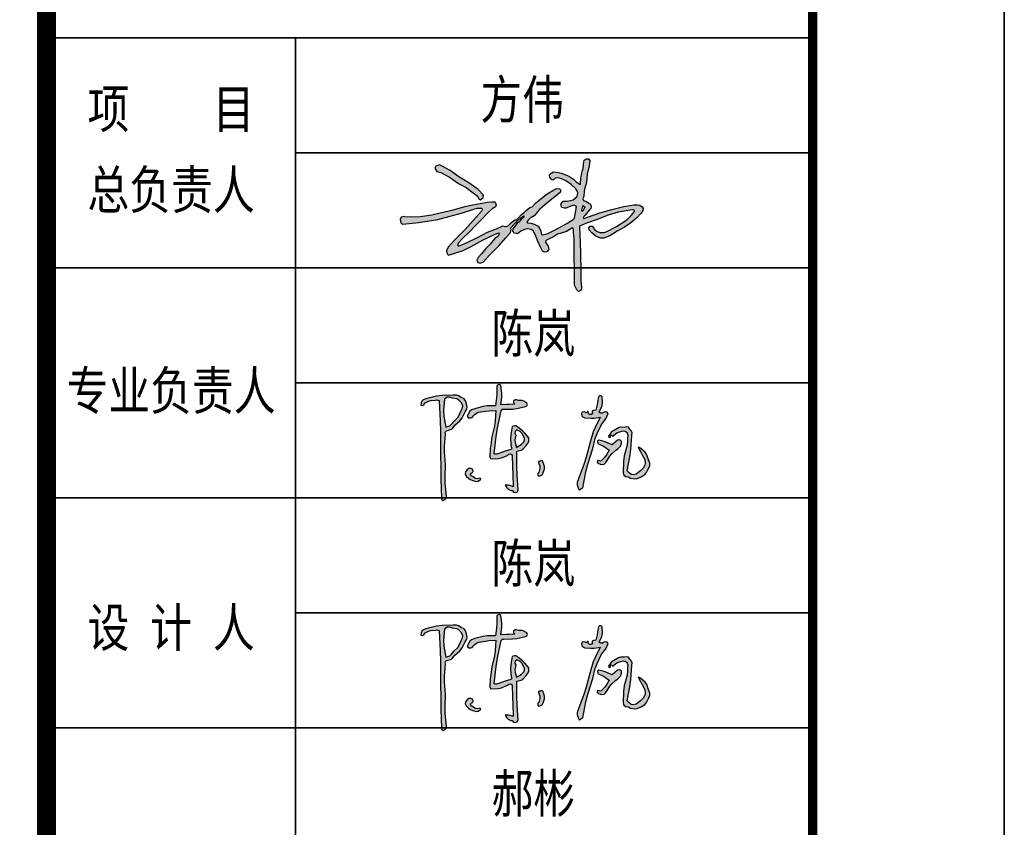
# Model space of a CAD drawing. Header units: millimetres. Extents: x 708158 to 1984082, y -168213 to -53.
# Tile 126 of 220: x 952747 to 960458, y -80729 to -74408. Entities that reach past the tile are written whole.
import ezdxf
from ezdxf.enums import TextEntityAlignment as Align

# ---------------------------------------------------------------- set-up
doc = ezdxf.new("R2010")
doc.units = ezdxf.units.MM
doc.header["$LTSCALE"] = 1000
doc.layers.get('0').update_dxf_attribs({"color": 8})
doc.layers.add('A-ANNO-TEXT', color=7, linetype='Continuous')
doc.layers.add('图框', color=4, linetype='Continuous', lineweight=35)
doc.styles.add('-黑体', font='simhei.ttf', dxfattribs={"width": 0.8})

# ---------------------------------------------------------------- blocks, each defined once
blk = doc.blocks.new('陈岚')
h = blk.add_hatch(color=256)
h.paths.add_polyline_path([(-3.976, 1.115), (-3.926, 1.233), (-3.919, 1.31), (-3.948, 1.435), (-3.991, 1.559), (-4.054, 1.625), (-4.177, 1.671), (-4.289, 1.741), (-4.366, 1.759), (-4.497, 1.747), (-4.936, 1.709), (-5.158, 1.666), (-5.58, 1.539), (-5.645, 1.504), (-5.677, 1.483), (-5.733, 1.435), (-5.745, 1.368), (-5.75, 1.335), (-5.761, 1.268), (-5.692, 1.257), (-5.632, 1.297), (-5.615, 1.365), (-5.457, 1.448), (-5.368, 1.477), (-5.191, 1.504), (-5.132, 1.517), (-5.098, 1.517), (-5.039, 1.504), (-4.944, 0.696), (-4.909, 0.289), (-4.865, -0.524), (-4.806, -1.258), (-4.774, -1.625), (-4.705, -2.358), (-4.696, -2.405), (-4.677, -2.431), (-4.636, -2.455), (-4.56, -2.411), (-4.525, -2.361), (-4.511, -2.274), (-4.592, -1.773), (-4.617, -1.518), (-4.636, -1.01), (-4.7, -0.536), (-4.714, -0.294), (-4.705, 0.185), (-4.718, 0.24), (-4.708, 0.281), (-4.67, 0.324), (-4.522, 0.374), (-4.447, 0.431), (-4.358, 0.56), (-4.165, 0.748), (-4.083, 0.868)])
h.paths.add_polyline_path([(-4.848, 1.127), (-4.837, 1.574), (-4.728, 1.649), (-4.639, 1.664), (-4.511, 1.629), (-4.35, 1.61), (-4.263, 1.571), (-4.143, 1.463), (-4.09, 1.352), (-4.09, 1.267), (-4.143, 1.157), (-4.205, 0.968), (-4.259, 0.874), (-4.393, 0.726), (-4.486, 0.589), (-4.56, 0.528), (-4.712, 0.462), (-4.822, 0.896)], flags=16)
h.paths.add_polyline_path([(-2.535, 1.294), (-2.511, 1.314), (-2.469, 1.324), (-2.114, 1.348), (-1.935, 1.379), (-1.593, 1.477), (-1.541, 1.508), (-1.524, 1.569), (-1.552, 1.622), (-1.671, 1.689), (-1.749, 1.707), (-1.885, 1.699), (-1.966, 1.724), (-2.025, 1.714), (-2.093, 1.664), (-2.081, 1.611), (-2.065, 1.583), (-2.024, 1.546), (-2.246, 1.523), (-2.357, 1.512), (-2.58, 1.49), (-2.557, 1.793), (-2.569, 1.951), (-2.635, 2.248), (-2.684, 2.285), (-2.751, 2.276), (-2.788, 2.227), (-2.769, 1.911), (-2.769, 1.751), (-2.788, 1.435), (-3.119, 1.408), (-3.286, 1.373), (-3.601, 1.268), (-3.728, 1.211), (-3.79, 1.154), (-3.858, 1.032), (-3.885, 0.982), (-3.871, 0.924), (-3.823, 0.893), (-3.741, 0.891), (-3.689, 0.914), (-3.635, 0.976), (-3.571, 1.054), (-3.532, 1.088), (-3.448, 1.143), (-3.175, 1.2), (-3.037, 1.223), (-2.76, 1.254), (-2.766, 0.83), (-2.786, 0.617), (-2.858, 0.199), (-2.884, -0.123), (-2.889, -0.285), (-2.885, -0.607), (-2.879, -0.646), (-2.855, -0.67), (-2.816, -0.677), (-2.557, -0.658), (-2.422, -0.62), (-2.191, -0.503), (-2.139, -0.451), (-2.078, -0.439), (-2.01, -0.468), (-1.956, -0.974), (-1.931, -1.226), (-1.885, -1.732), (-2.008, -1.695), (-2.076, -1.686), (-2.205, -1.691), (-2.138, -1.794), (-2.082, -1.84), (-1.968, -1.885), (-1.916, -1.891), (-1.885, -1.91), (-1.857, -1.955), (-1.777, -1.964), (-1.717, -1.934), (-1.677, -1.864), (-1.764, -1.248), (-1.795, -0.937), (-1.83, -0.315), (-1.664, -0.264), (-1.58, -0.204), (-1.475, -0.065), (-1.402, 0.039), (-1.38, 0.113), (-1.385, 0.24), (-1.554, 0.423), (-1.651, 0.505), (-1.857, 0.643), (-1.932, 0.686), (-1.993, 0.69), (-2.073, 0.657), (-2.11, 0.326), (-2.108, 0.154), (-2.066, -0.177), (-2.041, -0.199), (-2.044, -0.242), (-2.073, -0.26), (-2.292, -0.349), (-2.402, -0.393), (-2.621, -0.482), (-2.66, -0.482), (-2.68, -0.482), (-2.719, -0.482), (-2.692, 0.215), (-2.659, 0.565), (-2.552, 1.254)])
h.paths.add_polyline_path([(-1.941, 0.469), (-1.885, 0.532), (-1.743, 0.469), (-1.674, 0.408), (-1.593, 0.275), (-1.552, 0.205), (-1.548, 0.148), (-1.579, 0.073), (-1.677, -0.035), (-1.735, -0.084), (-1.857, -0.163), (-1.919, 0.023), (-1.932, 0.129), (-1.913, 0.324), (-1.95, 0.399)], flags=16)
h.paths.add_polyline_path([(-3.594, -1.302), (-3.537, -1.275), (-3.514, -1.213), (-3.538, -1.156), (-3.618, -1.115), (-3.694, -1.124), (-3.761, -1.184), (-3.823, -1.259), (-3.83, -1.342), (-3.781, -1.427), (-3.674, -1.52), (-3.606, -1.557), (-3.469, -1.594), (-3.363, -1.615), (-3.29, -1.598), (-3.205, -1.531), (-3.196, -1.51), (-3.21, -1.486), (-3.233, -1.482), (-3.342, -1.511), (-3.418, -1.498), (-3.51, -1.434), (-3.571, -1.418), (-3.606, -1.363)], flags=17)
h.paths.add_polyline_path([(-0.696, -0.847), (-0.753, -0.691), (-0.773, -0.641), (-0.846, -0.625), (-0.885, -0.663), (-0.913, -0.652), (-0.946, -0.674), (-0.947, -0.704), (-0.883, -0.854), (-0.872, -0.947), (-0.899, -1.107), (-0.941, -1.144), (-0.937, -1.214), (-0.892, -1.246), (-0.81, -1.223), (-0.766, -1.185), (-0.732, -1.107), (-0.691, -0.946)])
h.paths.add_polyline_path([(1.706, 1.407), (1.664, 1.458), (1.608, 1.473), (1.546, 1.449), (1.473, 1.41), (1.414, 1.408), (1.338, 1.442), (1.432, 1.67), (1.451, 1.808), (1.421, 2.053), (1.383, 2.097), (1.309, 2.094), (1.275, 2.046), (1.254, 1.828), (1.239, 1.72), (1.199, 1.504), (1.141, 1.498), (1.112, 1.489), (1.06, 1.463), (1.06, 1.422), (1.067, 1.4), (1.088, 1.365), (1.028, 1.325), (0.964, 1.328), (0.907, 1.372), (0.92, 1.398), (0.901, 1.433), (0.872, 1.435), (0.859, 1.4), (0.813, 1.386), (0.782, 1.407), (0.721, 1.417), (0.672, 1.393), (0.643, 1.338), (0.663, 1.255), (0.704, 1.209), (0.782, 1.178), (1.028, 1.18), (1.153, 1.194), (1.393, 1.247), (1.226, 0.851), (1.158, 0.644), (1.053, 0.226), (0.931, -0.374), (0.858, -0.672), (0.685, -1.26), (0.643, -1.41), (0.648, -1.504), (0.706, -1.649), (0.722, -1.669), (0.732, -1.678), (0.754, -1.691), (0.799, -1.65), (0.825, -1.633), (0.879, -1.607), (0.96, -0.968), (1.021, -0.649), (1.178, -0.024), (1.253, 0.381), (1.313, 0.582), (1.47, 0.963), (1.58, 1.131), (1.628, 1.222)])
h.paths.add_polyline_path([(2.216, 0.069), (2.283, 0.157), (2.298, 0.228), (2.301, 0.265), (2.296, 0.337), (2.247, 0.376), (2.205, 0.386), (2.144, 0.372), (2.055, 0.292), (2.01, 0.251), (1.921, 0.171), (1.717, 0.254), (1.61, 0.286), (1.393, 0.33), (1.348, 0.281), (1.362, 0.196), (1.421, 0.164), (1.595, 0.099), (1.679, 0.058), (1.838, -0.038), (1.738, -0.234), (1.675, -0.328), (1.532, -0.496), (1.477, -0.494), (1.449, -0.491), (1.393, -0.482), (1.384, -0.547), (1.426, -0.604), (1.491, -0.614), (1.516, -0.623), (1.528, -0.627), (1.553, -0.635), (1.664, -0.607), (1.725, -0.557), (1.775, -0.454), (1.88, -0.274), (1.944, -0.188), (2.088, -0.038), (2.176, 0.029)])
h.paths.add_polyline_path([(2.602, 0.844), (2.54, 0.912), (2.466, 0.93), (2.38, 0.9), (2.23, 0.897), (2.147, 0.869), (2.026, 0.782), (1.898, 0.701), (1.84, 0.638), (1.769, 0.504), (1.783, 0.474), (1.828, 0.466), (1.852, 0.49), (1.841, 0.524), (1.872, 0.563), (1.907, 0.56), (1.911, 0.538), (1.935, 0.523), (1.956, 0.532), (2.054, 0.636), (2.12, 0.679), (2.255, 0.726), (2.346, 0.761), (2.416, 0.753), (2.498, 0.699), (2.505, 0.668), (2.513, 0.653), (2.533, 0.629), (2.533, 0.457), (2.533, 0.371), (2.533, 0.199), (2.446, -0.233), (2.429, -0.459), (2.449, -0.899), (2.463, -0.973), (2.494, -1.015), (2.56, -1.052), (2.641, -1.054), (2.685, -1.066), (2.755, -1.107), (2.924, -1.123), (3.021, -1.103), (3.172, -1.024), (3.309, -0.916), (3.368, -0.838), (3.436, -0.677), (3.488, -0.548), (3.485, -0.453), (3.422, -0.329), (3.336, -0.129), (3.261, -0.032), (3.088, 0.101), (3.049, 0.128), (3.024, 0.137), (2.977, 0.143), (3.094, -0.046), (3.153, -0.14), (3.269, -0.329), (3.295, -0.464), (3.285, -0.546), (3.227, -0.67), (3.13, -0.78), (3.076, -0.832), (2.963, -0.927), (2.848, -0.963), (2.765, -0.951), (2.665, -0.885), (2.639, -0.858), (2.627, -0.844), (2.602, -0.816), (2.672, -0.252), (2.69, 0.033), (2.692, 0.601), (2.702, 0.705), (2.677, 0.772)])
for p, q in [((-2.751, 2.276), (-2.788, 2.227)), ((-2.788, 2.227), (-2.769, 1.911)), ((-2.684, 2.285), (-2.751, 2.276)), ((-2.635, 2.248), (-2.684, 2.285)), ((-2.569, 1.951), (-2.635, 2.248)), ((1.275, 2.046), (1.254, 1.828)), ((1.309, 2.094), (1.275, 2.046)), ((1.383, 2.097), (1.309, 2.094)), ((1.421, 2.053), (1.383, 2.097)), ((1.451, 1.808), (1.421, 2.053)), ((-5.158, 1.666), (-5.58, 1.539)), ((-4.936, 1.709), (-5.158, 1.666)), ((-4.497, 1.747), (-4.936, 1.709)), ((-4.837, 1.574), (-4.848, 1.127)), ((-4.728, 1.649), (-4.837, 1.574)), ((-4.639, 1.664), (-4.728, 1.649)), ((-4.511, 1.629), (-4.639, 1.664)), ((-4.35, 1.61), (-4.511, 1.629)), ((-4.366, 1.759), (-4.497, 1.747)), ((-4.289, 1.741), (-4.366, 1.759)), ((-4.263, 1.571), (-4.35, 1.61)), ((-4.177, 1.671), (-4.289, 1.741)), ((-4.143, 1.463), (-4.263, 1.571)), ((-4.054, 1.625), (-4.177, 1.671)), ((-3.991, 1.559), (-4.054, 1.625)), ((-2.769, 1.751), (-2.788, 1.435)), ((-2.769, 1.911), (-2.769, 1.751)), ((-2.58, 1.49), (-2.557, 1.793)), ((-2.557, 1.793), (-2.569, 1.951)), ((-2.025, 1.714), (-2.093, 1.664)), ((-2.093, 1.664), (-2.081, 1.611)), ((-2.081, 1.611), (-2.065, 1.583)), ((-2.065, 1.583), (-2.024, 1.546)), ((-1.966, 1.724), (-2.025, 1.714)), ((-1.885, 1.699), (-1.966, 1.724)), ((-1.749, 1.707), (-1.885, 1.699)), ((-1.671, 1.689), (-1.749, 1.707)), ((-1.552, 1.622), (-1.671, 1.689)), ((-1.524, 1.569), (-1.552, 1.622)), ((-1.541, 1.508), (-1.524, 1.569)), ((1.239, 1.72), (1.199, 1.504)), ((1.254, 1.828), (1.239, 1.72)), ((1.338, 1.442), (1.432, 1.67)), ((1.432, 1.67), (1.451, 1.808)), ((-5.75, 1.335), (-5.761, 1.268)), ((-5.761, 1.268), (-5.692, 1.257)), ((-5.745, 1.368), (-5.75, 1.335)), ((-5.733, 1.435), (-5.745, 1.368)), ((-5.677, 1.483), (-5.733, 1.435)), ((-5.692, 1.257), (-5.632, 1.297)), ((-5.645, 1.504), (-5.677, 1.483)), ((-5.58, 1.539), (-5.645, 1.504)), ((-5.632, 1.297), (-5.615, 1.365)), ((-5.615, 1.365), (-5.457, 1.448)), ((-5.457, 1.448), (-5.368, 1.477)), ((-5.368, 1.477), (-5.191, 1.504)), ((-5.191, 1.504), (-5.132, 1.517)), ((-5.132, 1.517), (-5.098, 1.517)), ((-5.098, 1.517), (-5.039, 1.504)), ((-5.039, 1.504), (-4.944, 0.696)), ((-4.09, 1.352), (-4.143, 1.463)), ((-4.143, 1.157), (-4.09, 1.267)), ((-4.09, 1.267), (-4.09, 1.352)), ((-3.948, 1.435), (-3.991, 1.559)), ((-3.976, 1.115), (-3.926, 1.233)), ((-3.919, 1.31), (-3.948, 1.435)), ((-3.926, 1.233), (-3.919, 1.31)), ((-3.728, 1.211), (-3.79, 1.154)), ((-3.601, 1.268), (-3.728, 1.211)), ((-3.286, 1.373), (-3.601, 1.268)), ((-3.448, 1.143), (-3.175, 1.2)), ((-3.119, 1.408), (-3.286, 1.373)), ((-3.175, 1.2), (-3.037, 1.223)), ((-2.788, 1.435), (-3.119, 1.408)), ((-3.037, 1.223), (-2.76, 1.254)), ((-2.76, 1.254), (-2.766, 0.83)), ((-2.659, 0.565), (-2.552, 1.254)), ((-2.357, 1.512), (-2.58, 1.49)), ((-2.552, 1.254), (-2.535, 1.294)), ((-2.535, 1.294), (-2.511, 1.314)), ((-2.511, 1.314), (-2.469, 1.324)), ((-2.469, 1.324), (-2.114, 1.348)), ((-2.246, 1.523), (-2.357, 1.512)), ((-2.024, 1.546), (-2.246, 1.523)), ((-2.114, 1.348), (-1.935, 1.379)), ((-1.935, 1.379), (-1.593, 1.477)), ((-1.593, 1.477), (-1.541, 1.508)), ((0.672, 1.393), (0.643, 1.338)), ((0.643, 1.338), (0.663, 1.255)), ((0.663, 1.255), (0.704, 1.209)), ((0.721, 1.417), (0.672, 1.393)), ((0.704, 1.209), (0.782, 1.178)), ((0.782, 1.407), (0.721, 1.417)), ((0.813, 1.386), (0.782, 1.407)), ((0.782, 1.178), (1.028, 1.18)), ((0.859, 1.4), (0.813, 1.386)), ((0.872, 1.435), (0.859, 1.4)), ((0.901, 1.433), (0.872, 1.435)), ((0.92, 1.398), (0.901, 1.433)), ((0.907, 1.372), (0.92, 1.398)), ((0.964, 1.328), (0.907, 1.372)), ((1.028, 1.325), (0.964, 1.328)), ((1.088, 1.365), (1.028, 1.325)), ((1.028, 1.18), (1.153, 1.194)), ((1.112, 1.489), (1.06, 1.463)), ((1.06, 1.463), (1.06, 1.422)), ((1.06, 1.422), (1.067, 1.4)), ((1.067, 1.4), (1.088, 1.365)), ((1.141, 1.498), (1.112, 1.489)), ((1.199, 1.504), (1.141, 1.498)), ((1.153, 1.194), (1.393, 1.247)), ((1.393, 1.247), (1.226, 0.851)), ((1.414, 1.408), (1.338, 1.442)), ((1.473, 1.41), (1.414, 1.408)), ((1.546, 1.449), (1.473, 1.41)), ((1.608, 1.473), (1.546, 1.449)), ((1.58, 1.131), (1.628, 1.222)), ((1.664, 1.458), (1.608, 1.473)), ((1.628, 1.222), (1.706, 1.407)), ((1.706, 1.407), (1.664, 1.458)), ((-4.848, 1.127), (-4.822, 0.896)), ((-4.822, 0.896), (-4.712, 0.462)), ((-4.393, 0.726), (-4.259, 0.874)), ((-4.259, 0.874), (-4.205, 0.968)), ((-4.205, 0.968), (-4.143, 1.157)), ((-4.165, 0.748), (-4.083, 0.868)), ((-4.083, 0.868), (-3.976, 1.115)), ((-3.858, 1.032), (-3.885, 0.982)), ((-3.885, 0.982), (-3.871, 0.924)), ((-3.871, 0.924), (-3.823, 0.893)), ((-3.79, 1.154), (-3.858, 1.032)), ((-3.823, 0.893), (-3.741, 0.891)), ((-3.741, 0.891), (-3.689, 0.914)), ((-3.689, 0.914), (-3.635, 0.976)), ((-3.635, 0.976), (-3.571, 1.054)), ((-3.571, 1.054), (-3.532, 1.088)), ((-3.532, 1.088), (-3.448, 1.143)), ((-2.766, 0.83), (-2.786, 0.617)), ((1.226, 0.851), (1.158, 0.644)), ((1.313, 0.582), (1.47, 0.963)), ((1.47, 0.963), (1.58, 1.131)), ((2.147, 0.869), (2.026, 0.782)), ((2.23, 0.897), (2.147, 0.869)), ((2.38, 0.9), (2.23, 0.897)), ((2.466, 0.93), (2.38, 0.9)), ((2.54, 0.912), (2.466, 0.93)), ((2.602, 0.844), (2.54, 0.912)), ((2.677, 0.772), (2.602, 0.844)), ((-4.944, 0.696), (-4.909, 0.289)), ((-4.712, 0.462), (-4.56, 0.528)), ((-4.56, 0.528), (-4.486, 0.589)), ((-4.522, 0.374), (-4.447, 0.431)), ((-4.486, 0.589), (-4.393, 0.726)), ((-4.447, 0.431), (-4.358, 0.56)), ((-4.358, 0.56), (-4.165, 0.748)), ((-2.786, 0.617), (-2.858, 0.199)), ((-2.692, 0.215), (-2.659, 0.565)), ((-2.073, 0.657), (-2.11, 0.326)), ((-1.993, 0.69), (-2.073, 0.657)), ((-1.932, 0.686), (-1.993, 0.69)), ((-1.941, 0.469), (-1.95, 0.399)), ((-1.95, 0.399), (-1.913, 0.324)), ((-1.885, 0.532), (-1.941, 0.469)), ((-1.857, 0.643), (-1.932, 0.686)), ((-1.743, 0.469), (-1.885, 0.532)), ((-1.651, 0.505), (-1.857, 0.643)), ((-1.674, 0.408), (-1.743, 0.469)), ((-1.593, 0.275), (-1.674, 0.408)), ((-1.554, 0.423), (-1.651, 0.505)), ((-1.385, 0.24), (-1.554, 0.423)), ((1.158, 0.644), (1.053, 0.226)), ((1.253, 0.381), (1.313, 0.582)), ((1.84, 0.638), (1.769, 0.504)), ((1.769, 0.504), (1.783, 0.474)), ((1.783, 0.474), (1.828, 0.466)), ((1.828, 0.466), (1.852, 0.49)), ((1.898, 0.701), (1.84, 0.638)), ((1.841, 0.524), (1.872, 0.563)), ((1.852, 0.49), (1.841, 0.524)), ((1.872, 0.563), (1.907, 0.56)), ((2.026, 0.782), (1.898, 0.701)), ((1.907, 0.56), (1.911, 0.538)), ((1.911, 0.538), (1.935, 0.523)), ((1.935, 0.523), (1.956, 0.532)), ((1.956, 0.532), (2.054, 0.636)), ((2.054, 0.636), (2.12, 0.679)), ((2.12, 0.679), (2.255, 0.726)), ((2.255, 0.726), (2.346, 0.761)), ((2.346, 0.761), (2.416, 0.753)), ((2.416, 0.753), (2.498, 0.699)), ((2.498, 0.699), (2.505, 0.668)), ((2.505, 0.668), (2.513, 0.653)), ((2.513, 0.653), (2.533, 0.629)), ((2.533, 0.629), (2.533, 0.457)), ((2.533, 0.457), (2.533, 0.371)), ((2.702, 0.705), (2.677, 0.772)), ((2.69, 0.033), (2.692, 0.601)), ((2.692, 0.601), (2.702, 0.705)), ((-4.909, 0.289), (-4.865, -0.524)), ((-4.718, 0.24), (-4.708, 0.281)), ((-4.705, 0.185), (-4.718, 0.24)), ((-4.714, -0.294), (-4.705, 0.185)), ((-4.708, 0.281), (-4.67, 0.324)), ((-4.67, 0.324), (-4.522, 0.374)), ((-2.858, 0.199), (-2.884, -0.123)), ((-2.719, -0.482), (-2.692, 0.215)), ((-2.11, 0.326), (-2.108, 0.154)), ((-2.108, 0.154), (-2.066, -0.177)), ((-1.913, 0.324), (-1.932, 0.129)), ((-1.932, 0.129), (-1.919, 0.023)), ((-1.919, 0.023), (-1.857, -0.163)), ((-1.677, -0.035), (-1.579, 0.073)), ((-1.552, 0.205), (-1.593, 0.275)), ((-1.579, 0.073), (-1.548, 0.148)), ((-1.548, 0.148), (-1.552, 0.205)), ((-1.475, -0.065), (-1.402, 0.039)), ((-1.402, 0.039), (-1.38, 0.113)), ((-1.38, 0.113), (-1.385, 0.24)), ((1.053, 0.226), (0.931, -0.374)), ((1.178, -0.024), (1.253, 0.381)), ((1.393, 0.33), (1.348, 0.281)), ((1.348, 0.281), (1.362, 0.196)), ((1.362, 0.196), (1.421, 0.164)), ((1.61, 0.286), (1.393, 0.33)), ((1.421, 0.164), (1.595, 0.099)), ((1.595, 0.099), (1.679, 0.058)), ((1.717, 0.254), (1.61, 0.286)), ((1.679, 0.058), (1.838, -0.038)), ((1.921, 0.171), (1.717, 0.254)), ((2.01, 0.251), (1.921, 0.171)), ((2.055, 0.292), (2.01, 0.251)), ((2.144, 0.372), (2.055, 0.292)), ((2.088, -0.038), (2.176, 0.029)), ((2.205, 0.386), (2.144, 0.372)), ((2.176, 0.029), (2.216, 0.069)), ((2.247, 0.376), (2.205, 0.386)), ((2.216, 0.069), (2.283, 0.157)), ((2.296, 0.337), (2.247, 0.376)), ((2.283, 0.157), (2.298, 0.228)), ((2.301, 0.265), (2.296, 0.337)), ((2.298, 0.228), (2.301, 0.265)), ((2.533, 0.199), (2.446, -0.233)), ((2.533, 0.371), (2.533, 0.199)), ((2.672, -0.252), (2.69, 0.033)), ((3.024, 0.137), (2.977, 0.143)), ((2.977, 0.143), (3.094, -0.046)), ((3.049, 0.128), (3.024, 0.137)), ((3.088, 0.101), (3.049, 0.128)), ((3.261, -0.032), (3.088, 0.101)), ((-4.7, -0.536), (-4.714, -0.294)), ((-2.884, -0.123), (-2.889, -0.285)), ((-2.889, -0.285), (-2.885, -0.607)), ((-2.292, -0.349), (-2.402, -0.393)), ((-2.073, -0.26), (-2.292, -0.349)), ((-2.044, -0.242), (-2.073, -0.26)), ((-2.066, -0.177), (-2.041, -0.199)), ((-2.041, -0.199), (-2.044, -0.242)), ((-1.857, -0.163), (-1.735, -0.084)), ((-1.83, -0.315), (-1.664, -0.264)), ((-1.795, -0.937), (-1.83, -0.315)), ((-1.735, -0.084), (-1.677, -0.035)), ((-1.664, -0.264), (-1.58, -0.204)), ((-1.58, -0.204), (-1.475, -0.065)), ((0.931, -0.374), (0.858, -0.672)), ((1.021, -0.649), (1.178, -0.024)), ((1.675, -0.328), (1.532, -0.496)), ((1.738, -0.234), (1.675, -0.328)), ((1.838, -0.038), (1.738, -0.234)), ((1.775, -0.454), (1.88, -0.274)), ((1.88, -0.274), (1.944, -0.188)), ((1.944, -0.188), (2.088, -0.038)), ((2.446, -0.233), (2.429, -0.459)), ((2.602, -0.816), (2.672, -0.252)), ((3.094, -0.046), (3.153, -0.14)), ((3.153, -0.14), (3.269, -0.329)), ((3.336, -0.129), (3.261, -0.032)), ((3.269, -0.329), (3.295, -0.464)), ((3.422, -0.329), (3.336, -0.129)), ((3.485, -0.453), (3.422, -0.329)), ((-4.865, -0.524), (-4.806, -1.258)), ((-4.636, -1.01), (-4.7, -0.536)), ((-2.885, -0.607), (-2.879, -0.646)), ((-2.879, -0.646), (-2.855, -0.67)), ((-2.855, -0.67), (-2.816, -0.677)), ((-2.816, -0.677), (-2.557, -0.658)), ((-2.68, -0.482), (-2.719, -0.482)), ((-2.66, -0.482), (-2.68, -0.482)), ((-2.621, -0.482), (-2.66, -0.482)), ((-2.402, -0.393), (-2.621, -0.482)), ((-2.557, -0.658), (-2.422, -0.62)), ((-2.422, -0.62), (-2.191, -0.503)), ((-2.191, -0.503), (-2.139, -0.451)), ((-2.139, -0.451), (-2.078, -0.439)), ((-2.078, -0.439), (-2.01, -0.468)), ((-2.01, -0.468), (-1.956, -0.974)), ((-0.946, -0.674), (-0.947, -0.704)), ((-0.947, -0.704), (-0.883, -0.854)), ((-0.913, -0.652), (-0.946, -0.674)), ((-0.885, -0.663), (-0.913, -0.652)), ((-0.846, -0.625), (-0.885, -0.663)), ((-0.773, -0.641), (-0.846, -0.625)), ((-0.753, -0.691), (-0.773, -0.641)), ((-0.696, -0.847), (-0.753, -0.691)), ((0.858, -0.672), (0.685, -1.26)), ((0.96, -0.968), (1.021, -0.649)), ((1.393, -0.482), (1.384, -0.547)), ((1.384, -0.547), (1.426, -0.604)), ((1.449, -0.491), (1.393, -0.482)), ((1.426, -0.604), (1.491, -0.614)), ((1.477, -0.494), (1.449, -0.491)), ((1.532, -0.496), (1.477, -0.494)), ((1.491, -0.614), (1.516, -0.623)), ((1.516, -0.623), (1.528, -0.627)), ((1.528, -0.627), (1.553, -0.635)), ((1.553, -0.635), (1.664, -0.607)), ((1.664, -0.607), (1.725, -0.557)), ((1.725, -0.557), (1.775, -0.454)), ((2.429, -0.459), (2.449, -0.899)), ((3.13, -0.78), (3.076, -0.832)), ((3.227, -0.67), (3.13, -0.78)), ((3.285, -0.546), (3.227, -0.67)), ((3.295, -0.464), (3.285, -0.546)), ((3.368, -0.838), (3.436, -0.677)), ((3.436, -0.677), (3.488, -0.548)), ((3.488, -0.548), (3.485, -0.453)), ((-4.617, -1.518), (-4.636, -1.01)), ((-3.694, -1.124), (-3.761, -1.184)), ((-3.618, -1.115), (-3.694, -1.124)), ((-3.538, -1.156), (-3.618, -1.115)), ((-3.514, -1.213), (-3.538, -1.156)), ((-1.956, -0.974), (-1.931, -1.226)), ((-1.764, -1.248), (-1.795, -0.937)), ((-0.899, -1.107), (-0.941, -1.144)), ((-0.941, -1.144), (-0.937, -1.214)), ((-0.872, -0.947), (-0.899, -1.107)), ((-0.883, -0.854), (-0.872, -0.947)), ((-0.766, -1.185), (-0.732, -1.107)), ((-0.732, -1.107), (-0.691, -0.946)), ((-0.691, -0.946), (-0.696, -0.847)), ((0.879, -1.607), (0.96, -0.968)), ((2.449, -0.899), (2.463, -0.973)), ((2.463, -0.973), (2.494, -1.015)), ((2.494, -1.015), (2.56, -1.052)), ((2.56, -1.052), (2.641, -1.054)), ((2.627, -0.844), (2.602, -0.816)), ((2.639, -0.858), (2.627, -0.844)), ((2.665, -0.885), (2.639, -0.858)), ((2.641, -1.054), (2.685, -1.066)), ((2.765, -0.951), (2.665, -0.885)), ((2.685, -1.066), (2.755, -1.107)), ((2.755, -1.107), (2.924, -1.123)), ((2.848, -0.963), (2.765, -0.951)), ((2.963, -0.927), (2.848, -0.963)), ((2.924, -1.123), (3.021, -1.103)), ((3.076, -0.832), (2.963, -0.927)), ((3.021, -1.103), (3.172, -1.024)), ((3.172, -1.024), (3.309, -0.916)), ((3.309, -0.916), (3.368, -0.838)), ((-4.806, -1.258), (-4.774, -1.625)), ((-4.592, -1.773), (-4.617, -1.518)), ((-3.823, -1.259), (-3.83, -1.342)), ((-3.83, -1.342), (-3.781, -1.427)), ((-3.761, -1.184), (-3.823, -1.259)), ((-3.781, -1.427), (-3.674, -1.52)), ((-3.674, -1.52), (-3.606, -1.557)), ((-3.606, -1.363), (-3.594, -1.302)), ((-3.571, -1.418), (-3.606, -1.363)), ((-3.606, -1.557), (-3.469, -1.594)), ((-3.594, -1.302), (-3.537, -1.275)), ((-3.51, -1.434), (-3.571, -1.418)), ((-3.537, -1.275), (-3.514, -1.213)), ((-3.418, -1.498), (-3.51, -1.434)), ((-3.342, -1.511), (-3.418, -1.498)), ((-3.233, -1.482), (-3.342, -1.511)), ((-3.29, -1.598), (-3.205, -1.531)), ((-3.21, -1.486), (-3.233, -1.482)), ((-3.196, -1.51), (-3.21, -1.486)), ((-3.205, -1.531), (-3.196, -1.51)), ((-1.931, -1.226), (-1.885, -1.732)), ((-1.677, -1.864), (-1.764, -1.248)), ((-0.937, -1.214), (-0.892, -1.246)), ((-0.892, -1.246), (-0.81, -1.223)), ((-0.81, -1.223), (-0.766, -1.185)), ((0.685, -1.26), (0.643, -1.41)), ((0.643, -1.41), (0.648, -1.504)), ((0.648, -1.504), (0.706, -1.649)), ((-4.774, -1.625), (-4.705, -2.358)), ((-4.511, -2.274), (-4.592, -1.773)), ((-3.469, -1.594), (-3.363, -1.615)), ((-3.363, -1.615), (-3.29, -1.598)), ((-2.076, -1.686), (-2.205, -1.691)), ((-2.205, -1.691), (-2.138, -1.794)), ((-2.138, -1.794), (-2.082, -1.84)), ((-2.082, -1.84), (-1.968, -1.885)), ((-2.008, -1.695), (-2.076, -1.686)), ((-1.885, -1.732), (-2.008, -1.695)), ((-1.968, -1.885), (-1.916, -1.891)), ((-1.916, -1.891), (-1.885, -1.91)), ((-1.885, -1.91), (-1.857, -1.955)), ((-1.857, -1.955), (-1.777, -1.964)), ((-1.777, -1.964), (-1.717, -1.934)), ((-1.717, -1.934), (-1.677, -1.864)), ((0.706, -1.649), (0.722, -1.669)), ((0.722, -1.669), (0.732, -1.678)), ((0.732, -1.678), (0.754, -1.691)), ((0.754, -1.691), (0.799, -1.65)), ((0.799, -1.65), (0.825, -1.633)), ((0.825, -1.633), (0.879, -1.607)), ((-4.525, -2.361), (-4.511, -2.274)), ((-4.705, -2.358), (-4.696, -2.405)), ((-4.696, -2.405), (-4.677, -2.431)), ((-4.677, -2.431), (-4.636, -2.455)), ((-4.636, -2.455), (-4.56, -2.411)), ((-4.56, -2.411), (-4.525, -2.361))]:
    blk.add_line(p, q)
blk = doc.blocks.new('A$C3A5648CE')
h = blk.add_hatch(color=256)
h.paths.add_polyline_path([(2173, 1518), (2137, 1531), (2106, 1542), (2064, 1554), (2004, 1559), (1979, 1548), (1957, 1529), (1950, 1510), (1954, 1489), (1974, 1463), (1986, 1457), (2003, 1455), (2024, 1478), (2050, 1484), (2080, 1476), (2127, 1459), (2172, 1438), (2232, 1396), (2293, 1337), (2318, 1303), (2321, 1283), (2310, 1237), (2258, 1194), (2223, 1188), (2180, 1178), (2165, 1180), (2129, 1180), (2104, 1146), (2104, 1112), (2113, 1094), (2145, 1086), (2166, 1088), (2218, 1107), (2269, 1124), (2295, 1119), (2302, 1103), (2278, 957), (2258, 937), (2176, 885), (2120, 856), (2018, 800), (1927, 754), (1859, 737), (1846, 745), (1836, 785), (1820, 825), (1802, 850), (1751, 880), (1706, 889), (1663, 894), (1655, 908), (1676, 935), (1700, 958), (1750, 987), (1818, 1071), (1890, 1128), (2047, 1256), (2093, 1295), (2093, 1324), (2079, 1338), (2041, 1342), (1996, 1319), (1919, 1273), (1858, 1224), (1774, 1155), (1723, 1102), (1696, 1095), (1646, 1056), (1622, 1030), (1585, 1003), (1540, 955), (1520, 935), (1499, 936), (1455, 899), (1410, 858), (1390, 847), (1375, 848), (1360, 852), (1341, 855), (1258, 819), (1143, 774), (1010, 704), (874, 639), (765, 591), (752, 602), (762, 635), (811, 688), (907, 779), (980, 854), (1062, 939), (1144, 1025), (1204, 1076), (1247, 1103), (1256, 1130), (1247, 1152), (1231, 1170), (1199, 1169), (1135, 1163), (1047, 1149), (948, 1131), (846, 1108), (682, 1059), (541, 1032), (414, 1000), (261, 979), (148, 975), (58, 980), (16, 968), (0, 938), (11, 896), (38, 880), (240, 900), (493, 938), (816, 1024), (950, 1071), (1005, 1085), (1061, 1086), (1077, 1075), (1063, 1048), (849, 810), (708, 665), (633, 584), (610, 544), (605, 528), (614, 493), (633, 475), (823, 535), (929, 588), (1084, 673), (1223, 738), (1265, 756), (1294, 763), (1285, 727), (1232, 685), (1178, 619), (1120, 559), (1065, 492), (1019, 444), (1002, 409), (1017, 379), (1044, 368), (1091, 387), (1162, 470), (1288, 596), (1377, 695), (1441, 767), (1450, 807), (1436, 820), (1497, 887), (1535, 920), (1581, 963), (1611, 981), (1621, 984), (1618, 972), (1598, 961), (1576, 930), (1538, 898), (1513, 862), (1478, 818), (1471, 787), (1493, 760), (1515, 754), (1535, 752), (1576, 785), (1637, 811), (1665, 818), (1710, 807), (1739, 790), (1766, 733), (1796, 664), (1835, 576), (1858, 525), (1886, 513), (1914, 518), (1940, 546), (1933, 589), (1912, 623), (1897, 645), (1901, 661), (1911, 668), (1948, 687), (2002, 712), (2055, 747), (2088, 754), (2171, 784), (2243, 824), (2258, 825), (2263, 802), (2262, 774), (2271, 685), (2271, 503), (2276, 228), (2279, 84), (2307, 20), (2330, 0), (2364, 17), (2370, 57), (2360, 135), (2359, 241), (2353, 512), (2343, 853), (2381, 867), (2447, 896), (2573, 940), (2715, 995), (2848, 1034), (3029, 1063), (3052, 1062), (3062, 1056), (3061, 1041), (3016, 993), (2959, 936), (2826, 849), (2701, 784), (2663, 767), (2614, 771), (2574, 783), (2534, 812), (2524, 838), (2507, 853), (2482, 850), (2465, 830), (2470, 806), (2505, 764), (2559, 718), (2620, 695), (2661, 695), (2737, 725), (2832, 785), (2930, 839), (3013, 895), (3092, 962), (3149, 1020), (3169, 1055), (3175, 1082), (3162, 1105), (3130, 1126), (3101, 1132), (3052, 1131), (2921, 1109), (2766, 1070), (2606, 1024), (2397, 950), (2389, 962), (2398, 976), (2417, 995), (2450, 1038), (2474, 1064), (2489, 1083), (2496, 1105), (2490, 1127), (2478, 1144), (2465, 1153), (2435, 1175), (2396, 1186), (2386, 1207), (2400, 1241), (2405, 1303), (2407, 1334), (2432, 1420), (2441, 1532), (2467, 1637), (2479, 1706), (2459, 1728), (2436, 1730), (2405, 1712), (2395, 1662), (2391, 1605), (2381, 1576), (2367, 1524), (2360, 1473), (2356, 1409), (2350, 1396), (2341, 1398), (2325, 1411), (2300, 1431), (2268, 1460), (2213, 1499)])
h.paths.add_polyline_path([(2384, 1120), (2410, 1102), (2399, 1074), (2384, 1049), (2372, 1046), (2374, 1062), (2383, 1095), (2384, 1106)], flags=16)
h.paths.add_polyline_path([(1020, 1328), (897, 1415), (753, 1506), (656, 1576), (559, 1632), (515, 1654), (468, 1635), (453, 1607), (480, 1563), (532, 1550), (646, 1491), (764, 1410), (863, 1355), (955, 1287), (1011, 1242), (1024, 1213), (1049, 1196), (1086, 1224), (1088, 1256)], flags=17)
for points in [[(58, 980), (148, 975), (261, 979), (414, 1000), (541, 1032), (682, 1059), (846, 1108), (948, 1131), (1047, 1149), (1135, 1163), (1199, 1169), (1231, 1170), (1247, 1152), (1256, 1130), (1247, 1103), (1204, 1076), (1144, 1025), (1062, 939), (980, 854), (907, 779), (811, 688), (762, 635), (752, 602), (765, 591), (874, 639), (1010, 704), (1143, 774), (1258, 819), (1341, 855), (1360, 852), (1375, 848), (1390, 847), (1410, 858), (1455, 899), (1499, 936), (1520, 935), (1540, 955), (1585, 1003), (1622, 1030), (1646, 1056), (1696, 1095), (1723, 1102), (1774, 1155), (1858, 1224), (1919, 1273), (1996, 1319), (2041, 1342), (2079, 1338), (2093, 1324), (2093, 1295), (2047, 1256), (1890, 1128), (1818, 1071), (1750, 987), (1700, 958), (1676, 935), (1655, 908), (1663, 894), (1706, 889), (1751, 880), (1802, 850), (1820, 825), (1836, 785), (1846, 745), (1859, 737), (1927, 754), (2018, 800), (2120, 856), (2176, 885), (2258, 937), (2278, 957), (2302, 1103), (2295, 1119), (2269, 1124), (2218, 1107), (2166, 1088), (2145, 1086), (2113, 1094), (2104, 1112), (2104, 1146), (2129, 1180), (2165, 1180), (2180, 1178), (2223, 1188), (2258, 1194), (2310, 1237), (2321, 1283), (2318, 1303), (2293, 1337), (2232, 1396), (2172, 1438), (2127, 1459), (2080, 1476), (2050, 1484), (2024, 1478), (2003, 1455), (1986, 1457), (1974, 1463), (1954, 1489), (1950, 1510), (1957, 1529), (1979, 1548), (2004, 1559), (2064, 1554), (2106, 1542), (2137, 1531), (2173, 1518), (2213, 1499), (2268, 1460), (2300, 1431), (2325, 1411), (2341, 1398), (2350, 1396), (2356, 1409), (2360, 1473), (2367, 1524), (2381, 1576), (2391, 1605), (2395, 1662), (2405, 1712), (2436, 1730), (2459, 1728), (2479, 1706), (2467, 1637), (2441, 1532), (2432, 1420), (2407, 1334), (2405, 1303), (2400, 1241), (2386, 1207), (2396, 1186), (2435, 1175), (2465, 1153), (2478, 1144), (2490, 1127), (2496, 1105), (2489, 1083), (2474, 1064), (2450, 1038), (2417, 995), (2398, 976), (2389, 962), (2397, 950), (2606, 1024), (2766, 1070), (2921, 1109), (3052, 1131), (3101, 1132), (3130, 1126), (3162, 1105), (3175, 1082), (3169, 1055), (3149, 1020), (3092, 962), (3013, 895), (2930, 839), (2832, 785), (2737, 725), (2661, 695), (2620, 695), (2559, 718), (2505, 764), (2470, 806), (2465, 830), (2482, 850), (2507, 853), (2524, 838), (2534, 812), (2574, 783), (2614, 771), (2663, 767), (2701, 784), (2826, 849), (2959, 936), (3016, 993), (3061, 1041), (3062, 1056), (3052, 1062), (3029, 1063), (2848, 1034), (2715, 995), (2573, 940), (2447, 896), (2381, 867), (2343, 853), (2353, 512), (2359, 241), (2360, 135), (2370, 57), (2364, 17), (2330, 0), (2307, 20), (2279, 84), (2276, 228), (2271, 503), (2271, 685), (2262, 774), (2263, 802), (2258, 825), (2243, 824), (2171, 784), (2088, 754), (2055, 747), (2002, 712), (1948, 687), (1911, 668), (1901, 661), (1897, 645), (1912, 623), (1933, 589), (1940, 546), (1914, 518), (1886, 513), (1858, 525), (1835, 576), (1796, 664), (1766, 733), (1739, 790), (1710, 807), (1665, 818), (1637, 811), (1576, 785), (1535, 752), (1515, 754), (1493, 760), (1471, 787), (1478, 818), (1513, 862), (1538, 898), (1576, 930), (1598, 961), (1618, 972), (1621, 984), (1611, 981)], [(58, 980), (16, 968), (0, 938), (11, 896), (38, 880), (240, 900), (493, 938), (816, 1024), (950, 1071), (1005, 1085), (1061, 1086), (1077, 1075), (1063, 1048), (849, 810), (708, 665), (633, 584), (610, 544), (605, 528), (614, 493), (633, 475), (823, 535), (929, 588), (1084, 673), (1223, 738), (1265, 756), (1294, 763), (1285, 727), (1232, 685), (1178, 619), (1120, 559), (1065, 492), (1019, 444), (1002, 409), (1017, 379), (1044, 368), (1091, 387), (1162, 470), (1288, 596), (1377, 695), (1441, 767), (1450, 807), (1436, 820), (1497, 887), (1535, 920), (1581, 963), (1611, 981)], [(2384, 1120), (2410, 1102), (2399, 1074), (2384, 1049), (2372, 1046), (2374, 1062), (2383, 1095), (2384, 1106), (2384, 1120)]]:
    blk.add_lwpolyline(points)
blk.add_lwpolyline([(515, 1654), (468, 1635), (453, 1607), (480, 1563), (532, 1550), (646, 1491), (764, 1410), (863, 1355), (955, 1287), (1011, 1242), (1024, 1213), (1049, 1196), (1086, 1224), (1088, 1256), (1020, 1328), (897, 1415), (753, 1506), (656, 1576), (559, 1632)], close=True)
blk = doc.blocks.new('A$C998f5811')
at = {"layer": '图框', "color": 4}
blk.add_line((0, 0), (0, 89100), dxfattribs=at)
at = {"layer": '图框', "linetype": 'Continuous'}
for p, q in [((-7500, 33150), (-1500, 33150)), ((-5550, 24150), (-5550, 33150)), ((-5550, 32250), (-1500, 32250)), ((-7500, 31350), (-1500, 31350)), ((-5550, 30450), (-1500, 30450)), ((-7500, 29550), (-1500, 29550)), ((-5550, 28650), (-1500, 28650)), ((-7500, 27750), (-1500, 27750))]:
    blk.add_line(p, q, dxfattribs=at)
at = {"layer": '图框', "const_width": 150}
blk.add_lwpolyline([(-7500, 87600), (-7500, 1500)], dxfattribs=at)
at = {"layer": '图框', "color": 4, "const_width": 74.2}
blk.add_lwpolyline([(-122400, 1500), (-1500, 1500), (-1500, 87600), (-122400, 87600)], close=True, dxfattribs=at)
at = {"layer": 'A-ANNO-TEXT', "xscale": 0.5999999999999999, "yscale": 0.5999999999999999, "zscale": 0.5999999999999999}
blk.add_blockref('A$C3A5648CE', (-4731.9, 31165.3), dxfattribs=at)
at = {"layer": 'A-ANNO-TEXT', "xscale": 196.8299999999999, "yscale": 196.8299999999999, "zscale": 196.8299999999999, "rotation": 356.3976698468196}
for p in [(-3453.9, 29954.3, 2290.3), (-3453.9, 28154.3, 2290.3)]:
    blk.add_blockref('陈岚', p, dxfattribs=at)
at = {"layer": '图框', "style": '-黑体', "width": 0.8}
for s, p in [('方伟', (-4102.9, 32517.4, 2290.3)), ('陈岚', (-4015.7, 30686.5, 2290.3)), ('陈岚', (-4015.7, 28886.5, 2290.3)), ('郝彬', (-4015.7, 27086.5, 2290.3))]:
    blk.add_text(s, height=300, dxfattribs=at).set_placement(p)
for s, p in [('项    目', (-6525, 32444.1)), ('总负责人', (-6525, 31811.1)), ('专业负责人', (-6525, 30239)), ('设 计 人', (-6525, 28385))]:
    blk.add_text(s, height=300, dxfattribs=at).set_placement(p, align=Align.CENTER)

msp = doc.modelspace()

# ---------------------------------------------------------------- block references
msp.add_blockref('A$C998f5811', (960457.6, -107699.9))

doc.saveas('drawing.dxf')
